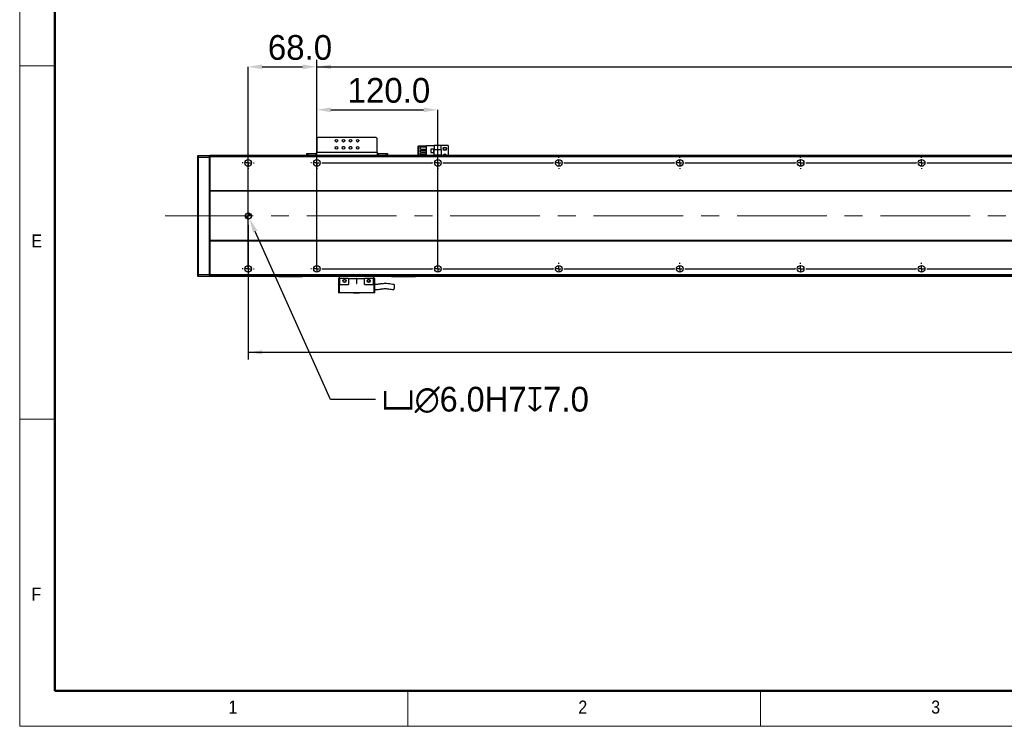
# Model space of a CAD drawing. Header units: millimetres. Extents: x 35 to 2924, y 35 to 2044.
# Tile 1 of 9: x 35 to 1012, y 35 to 735. Entities that reach past the tile are written whole.
import ezdxf

# ---------------------------------------------------------------- set-up
doc = ezdxf.new("R2010")
doc.units = ezdxf.units.MM
doc.header["$LTSCALE"] = 7
doc.header["$PDSIZE"] = -1
doc.linetypes.add('CENTERX2', pattern=[20.32, 12.7, -2.54, 2.54, -2.54])
doc.layers.add('DIMNS', color=7, linetype='Continuous')
doc.styles.add('SLDTEXTSTYLE1', font='Gothic.ttf', dxfattribs={"width": 0.913})
doc.styles.add('SLDTEXTSTYLE9', font='txt')
doc.dimstyles.new('SLDDIMSTYLE0', dxfattribs={"dimtxt": 24.5, "dimasz": 14, "dimexe": 0, "dimexo": 0.0625, "dimgap": 6.125, "dimtad": 2, "dimdec": 1, "dimrnd": 1e-09, "dimzin": 4, "dimdsep": 46, "dimtxsty": 'SLDTEXTSTYLE9', "dimsah": 1, "dimcen": 0.09, "dimadec": 0, "dimazin": 1, "dimtfac": 1, "dimtdec": 1, "dimtofl": 0, "dimtmove": 0, "dimatfit": 3, "dimfxl": 0, "dimfrac": 2, "dimtolj": 1, "dimtzin": 12, "dimarcsym": 0})
doc.dimstyles.new('SLDDIMSTYLE1', dxfattribs={"dimtxt": 24.5, "dimasz": 14, "dimexe": 0, "dimexo": 0.0625, "dimgap": 6.125, "dimtad": 2, "dimdec": 1, "dimrnd": 1e-09, "dimzin": 4, "dimdsep": 46, "dimtxsty": 'SLDTEXTSTYLE9', "dimsah": 1, "dimcen": 0.09, "dimadec": 0, "dimazin": 1, "dimtfac": 1, "dimtdec": 1, "dimtmove": 0, "dimatfit": 0, "dimfxl": 0, "dimfrac": 2, "dimtolj": 1, "dimtzin": 12, "dimarcsym": 0})
doc.dimstyles.new('SLDDIMSTYLE4', dxfattribs={"dimtxt": 24.5, "dimasz": 14, "dimexe": 0, "dimexo": 0.0625, "dimgap": 6.125, "dimtad": 0, "dimtih": 1, "dimtoh": 1, "dimdec": 1, "dimrnd": 1e-09, "dimzin": 4, "dimdsep": 46, "dimtxsty": 'SLDTEXTSTYLE9', "dimsah": 1, "dimcen": 0, "dimadec": 0, "dimazin": 1, "dimtfac": 1, "dimtdec": 1, "dimtofl": 0, "dimtmove": 0, "dimatfit": 3, "dimfxl": 0, "dimfrac": 2, "dimtolj": 1, "dimtzin": 12, "dimarcsym": 0})

# ---------------------------------------------------------------- blocks, each defined once
blk = doc.blocks.new('_D_13')
at = {"layer": 'DIMNS'}
for p, q in [((261.69, 531.97), (261.69, 398.67)), ((2317.69, 526.43), (2317.69, 398.67)), ((261.69, 405.67), (2317.69, 405.67))]:
    blk.add_line(p, q, dxfattribs=at)
for points in [[(261.69, 405.67), (275.69, 403.57), (275.69, 407.77)], [(2317.69, 405.67), (2303.69, 407.77), (2303.69, 403.57)]]:
    blk.add_solid(points, dxfattribs=at)
at = {"layer": 'DIMNS', "insert": (1261.41, 437.81), "char_height": 24.5, "attachment_point": 1, "style": 'SLDTEXTSTYLE9'}
blk.add_mtext('2056.0', dxfattribs=at)
blk = doc.blocks.new('_D_15')
at = {"layer": 'Defpoints', "color": 0}
for p in [(260.46, 543.6), (262.92, 538.12)]:
    blk.add_point(p, dxfattribs=at)
at = {"layer": 'DIMNS', "color": 0, "lineweight": -2}
for p, q in [((343.23, 358.75), (268.64, 525.34)), ((387.99, 358.75), (343.23, 358.75))]:
    blk.add_line(p, q, dxfattribs=at)
at = {"layer": 'DIMNS', "color": 0}
blk.add_solid([(270.77, 526.3), (266.51, 524.39), (262.92, 538.12)], dxfattribs=at)
at = {"layer": 'DIMNS', "color": 0, "insert": (394.12, 371.46), "char_height": 24.5, "attachment_point": 1, "style": 'SLDTEXTSTYLE9'}
blk.add_mtext('\\A1;{\\fGDT|b0|i0|c134|p2;v\\fMS PGothic|b0|i0|c128|p34;∅6.0}H7{\\fGDT|b0|i0|c134|p2;x}7.0', dxfattribs=at)
blk = doc.blocks.new('_D_18')
at = {"layer": 'DIMNS'}
for p, q in [((329.69, 602.25), (329.69, 695.66)), ((2249.69, 602.25), (2249.69, 695.66)), ((329.69, 688.66), (2249.69, 688.66))]:
    blk.add_line(p, q, dxfattribs=at)
for points in [[(329.69, 688.66), (343.69, 686.56), (343.69, 690.76)], [(2249.69, 688.66), (2235.69, 690.76), (2235.69, 686.56)]]:
    blk.add_solid(points, dxfattribs=at)
at = {"layer": 'DIMNS', "char_height": 24.5, "attachment_point": 1, "style": 'SLDTEXTSTYLE9'}
for s, insert in [('=16×120(PITCH)', (1213.97, 720.8)), ('1920.0', (1118.21, 720.8))]:
    blk.add_mtext(s, dxfattribs=dict(at, insert=insert))
blk = doc.blocks.new('_D_19')
at = {"layer": 'Defpoints', "color": 0}
for p in [(449.69, 646.02), (329.69, 593.36), (449.69, 488.36)]:
    blk.add_point(p, dxfattribs=at)
at = {"layer": 'DIMNS', "color": 0, "lineweight": -2}
for p, q in [((329.69, 593.42), (329.69, 646.02)), ((343.69, 646.02), (435.69, 646.02)), ((449.69, 488.42), (449.69, 646.02))]:
    blk.add_line(p, q, dxfattribs=at)
at = {"layer": 'DIMNS', "color": 0}
for points in [[(343.69, 648.35), (343.69, 643.69), (329.69, 646.02)], [(435.69, 648.35), (435.69, 643.69), (449.69, 646.02)]]:
    blk.add_solid(points, dxfattribs=at)
at = {"layer": 'DIMNS', "color": 0, "insert": (401.25, 677.58), "char_height": 24.5, "attachment_point": 2, "style": 'SLDTEXTSTYLE9'}
blk.add_mtext('\\A1;120.0', dxfattribs=at)
blk = doc.blocks.new('_D_20')
at = {"layer": 'Defpoints', "color": 0}
for p in [(329.69, 688.66), (261.69, 488.36), (329.69, 488.36)]:
    blk.add_point(p, dxfattribs=at)
at = {"layer": 'DIMNS', "color": 0, "lineweight": -2}
for p, q in [((261.69, 488.42), (261.69, 688.66)), ((275.69, 688.66), (315.69, 688.66)), ((329.69, 488.42), (329.69, 688.66))]:
    blk.add_line(p, q, dxfattribs=at)
at = {"layer": 'DIMNS', "color": 0}
for points in [[(275.69, 690.99), (275.69, 686.33), (261.69, 688.66)], [(315.69, 690.99), (315.69, 686.33), (329.69, 688.66)]]:
    blk.add_solid(points, dxfattribs=at)
at = {"layer": 'DIMNS', "color": 0, "insert": (313.05, 720.11), "char_height": 24.5, "attachment_point": 2, "style": 'SLDTEXTSTYLE9'}
blk.add_mtext('\\A1;68.0', dxfattribs=at)
blk = doc.blocks.new('SW_CENTERMARKSYMBOL_1')
at = {"layer": 'DIMNS', "color": 0}
for p, q in [((0, 110.08), (0, 110.84)), ((0, 105), (0, 107.54)), ((308, 110.08), (308, 110.84)), ((308, 105), (308, 107.54)), ((-5.08, 105), (-5.84, 105)), ((0, 105), (-2.54, 105)), ((0, 105), (0, 102.46)), ((0, 105), (2.54, 105)), ((0, 99.92), (0, 99.16)), ((5.08, 105), (5.84, 105)), ((302.92, 105), (302.16, 105)), ((308, 105), (305.46, 105)), ((308, 105), (308, 102.46)), ((308, 105), (310.54, 105)), ((308, 99.92), (308, 99.16)), ((313.08, 105), (313.84, 105)), ((-5.08, 0), (-5.84, 0)), ((0, 0), (-2.54, 0)), ((0, 5.08), (0, 5.84)), ((0, 0), (0, 2.54)), ((0, 0), (0, -2.54)), ((0, 0), (2.54, 0)), ((5.08, 0), (5.84, 0)), ((0, -5.08), (0, -5.84))]:
    blk.add_line(p, q, dxfattribs=at)
blk = doc.blocks.new('SW_CENTERMARKSYMBOL_2')
at = {"layer": 'DIMNS', "color": 0}
for p, q in [((-125.08, 0), (-125.84, 0)), ((-120, 0), (-122.54, 0)), ((-120, 0), (-122.54, 0)), ((-120, 5.08), (-120, 5.84)), ((-120, 0), (-120, 2.54)), ((-120, 0), (-120, 2.54)), ((-120, 0), (-120, -2.54)), ((-120, 0), (-117.46, 0)), ((-120, 0), (-120, -2.54)), ((-120, 0), (-117.46, 0)), ((-114.92, 0), (-114.16, 0)), ((-114.92, 0), (-5.08, 0)), ((-5.08, 0), (-5.84, 0)), ((0, 0), (-2.54, 0)), ((0, 0), (-2.54, 0)), ((0, 0), (-2.54, 0)), ((0, 5.08), (0, 5.84)), ((0, 0), (0, 2.54)), ((0, 0), (0, 2.54)), ((0, 0), (0, 2.54)), ((0, 0), (0, -2.54)), ((0, 0), (2.54, 0)), ((0, 0), (0, -2.54)), ((0, 0), (2.54, 0)), ((0, 0), (0, -2.54)), ((0, 0), (2.54, 0)), ((5.08, 0), (5.84, 0)), ((5.08, 0), (114.92, 0)), ((114.92, 0), (114.16, 0)), ((120, 0), (117.46, 0)), ((120, 0), (117.46, 0)), ((120, 0), (117.46, 0)), ((120, 0), (117.46, 0)), ((120, 5.08), (120, 5.84)), ((120, 0), (120, 2.54)), ((120, 0), (120, 2.54)), ((120, 0), (120, 2.54)), ((120, 0), (120, 2.54)), ((120, 0), (120, -2.54)), ((120, 0), (122.54, 0)), ((120, 0), (120, -2.54)), ((120, 0), (122.54, 0)), ((120, 0), (120, -2.54)), ((120, 0), (122.54, 0)), ((120, 0), (120, -2.54)), ((120, 0), (122.54, 0)), ((125.08, 0), (125.84, 0)), ((125.08, 0), (234.92, 0)), ((234.92, 0), (234.16, 0)), ((240, 0), (237.46, 0)), ((240, 0), (237.46, 0)), ((240, 0), (237.46, 0)), ((240, 0), (237.46, 0)), ((240, 0), (237.46, 0)), ((240, 5.08), (240, 5.84)), ((240, 0), (240, 2.54)), ((240, 0), (240, 2.54)), ((240, 0), (240, 2.54)), ((240, 0), (240, 2.54)), ((240, 0), (240, 2.54)), ((240, 0), (240, -2.54)), ((240, 0), (242.54, 0)), ((240, 0), (240, -2.54)), ((240, 0), (242.54, 0)), ((240, 0), (240, -2.54)), ((240, 0), (242.54, 0)), ((240, 0), (240, -2.54)), ((240, 0), (242.54, 0)), ((240, 0), (240, -2.54)), ((240, 0), (242.54, 0)), ((245.08, 0), (245.84, 0)), ((245.08, 0), (354.92, 0)), ((354.92, 0), (354.16, 0)), ((360, 0), (357.46, 0)), ((360, 0), (357.46, 0)), ((360, 0), (357.46, 0)), ((360, 0), (357.46, 0)), ((360, 0), (357.46, 0)), ((360, 0), (357.46, 0)), ((360, 5.08), (360, 5.84)), ((360, 0), (360, 2.54)), ((360, 0), (360, 2.54)), ((360, 0), (360, 2.54)), ((360, 0), (360, 2.54)), ((360, 0), (360, 2.54)), ((360, 0), (360, 2.54)), ((360, 0), (360, -2.54)), ((360, 0), (362.54, 0)), ((360, 0), (360, -2.54)), ((360, 0), (362.54, 0)), ((360, 0), (360, -2.54)), ((360, 0), (362.54, 0)), ((360, 0), (360, -2.54)), ((360, 0), (362.54, 0)), ((360, 0), (360, -2.54)), ((360, 0), (362.54, 0)), ((360, 0), (360, -2.54)), ((360, 0), (362.54, 0)), ((365.08, 0), (365.84, 0)), ((365.08, 0), (474.92, 0)), ((-120, -5.08), (-120, -5.84)), ((0, -5.08), (0, -5.84)), ((120, -5.08), (120, -5.84)), ((240, -5.08), (240, -5.84)), ((360, -5.08), (360, -5.84))]:
    blk.add_line(p, q, dxfattribs=at)
blk = doc.blocks.new('SW_CENTERMARKSYMBOL_3')
at = {"layer": 'DIMNS', "color": 0}
for p, q in [((-245.08, 0), (-245.84, 0)), ((-240, 0), (-242.54, 0)), ((-240, 0), (-242.54, 0)), ((-240, 5.08), (-240, 5.84)), ((-240, 0), (-240, 2.54)), ((-240, 0), (-240, 2.54)), ((-240, 0), (-240, -2.54)), ((-240, 0), (-237.46, 0)), ((-240, 0), (-240, -2.54)), ((-240, 0), (-237.46, 0)), ((-234.92, 0), (-234.16, 0)), ((-234.92, 0), (-125.08, 0)), ((-125.08, 0), (-125.84, 0)), ((-120, 0), (-122.54, 0)), ((-120, 0), (-122.54, 0)), ((-120, 0), (-122.54, 0)), ((-120, 5.08), (-120, 5.84)), ((-120, 0), (-120, 2.54)), ((-120, 0), (-120, 2.54)), ((-120, 0), (-120, 2.54)), ((-120, 0), (-120, -2.54)), ((-120, 0), (-117.46, 0)), ((-120, 0), (-120, -2.54)), ((-120, 0), (-117.46, 0)), ((-120, 0), (-120, -2.54)), ((-120, 0), (-117.46, 0)), ((-114.92, 0), (-114.16, 0)), ((-114.92, 0), (-5.08, 0)), ((-5.08, 0), (-5.84, 0)), ((0, 0), (-2.54, 0)), ((0, 0), (-2.54, 0)), ((0, 0), (-2.54, 0)), ((0, 0), (-2.54, 0)), ((0, 5.08), (0, 5.84)), ((0, 0), (0, 2.54)), ((0, 0), (0, 2.54)), ((0, 0), (0, 2.54)), ((0, 0), (0, 2.54)), ((0, 0), (0, -2.54)), ((0, 0), (2.54, 0)), ((0, 0), (0, -2.54)), ((0, 0), (2.54, 0)), ((0, 0), (0, -2.54)), ((0, 0), (2.54, 0)), ((0, 0), (0, -2.54)), ((0, 0), (2.54, 0)), ((5.08, 0), (5.84, 0)), ((5.08, 0), (114.92, 0)), ((114.92, 0), (114.16, 0)), ((120, 0), (117.46, 0)), ((120, 0), (117.46, 0)), ((120, 0), (117.46, 0)), ((120, 0), (117.46, 0)), ((120, 0), (117.46, 0)), ((120, 5.08), (120, 5.84)), ((120, 0), (120, 2.54)), ((120, 0), (120, 2.54)), ((120, 0), (120, 2.54)), ((120, 0), (120, 2.54)), ((120, 0), (120, 2.54)), ((120, 0), (120, -2.54)), ((120, 0), (122.54, 0)), ((120, 0), (120, -2.54)), ((120, 0), (122.54, 0)), ((120, 0), (120, -2.54)), ((120, 0), (122.54, 0)), ((120, 0), (120, -2.54)), ((120, 0), (122.54, 0)), ((120, 0), (120, -2.54)), ((120, 0), (122.54, 0)), ((125.08, 0), (125.84, 0)), ((125.08, 0), (234.92, 0)), ((234.92, 0), (234.16, 0)), ((240, 0), (237.46, 0)), ((240, 0), (237.46, 0)), ((240, 0), (237.46, 0)), ((240, 0), (237.46, 0)), ((240, 0), (237.46, 0)), ((240, 0), (237.46, 0)), ((240, 5.08), (240, 5.84)), ((240, 0), (240, 2.54)), ((240, 0), (240, 2.54)), ((240, 0), (240, 2.54)), ((240, 0), (240, 2.54)), ((240, 0), (240, 2.54)), ((240, 0), (240, 2.54)), ((240, 0), (240, -2.54)), ((240, 0), (242.54, 0)), ((240, 0), (240, -2.54)), ((240, 0), (242.54, 0)), ((240, 0), (240, -2.54)), ((240, 0), (242.54, 0)), ((240, 0), (240, -2.54)), ((240, 0), (242.54, 0)), ((240, 0), (240, -2.54)), ((240, 0), (242.54, 0)), ((240, 0), (240, -2.54)), ((240, 0), (242.54, 0)), ((245.08, 0), (245.84, 0)), ((245.08, 0), (354.92, 0)), ((-240, -5.08), (-240, -5.84)), ((-120, -5.08), (-120, -5.84)), ((0, -5.08), (0, -5.84)), ((120, -5.08), (120, -5.84)), ((240, -5.08), (240, -5.84))]:
    blk.add_line(p, q, dxfattribs=at)
blk = doc.blocks.new('SW_CENTERMARKSYMBOL_6')
at = {"layer": 'DIMNS', "color": 0}
for p, q in [((-1925.08, 0), (-1925.84, 0)), ((-1920, 0), (-1922.54, 0)), ((-1920, 5.08), (-1920, 5.84)), ((-1920, 0), (-1920, 2.54)), ((-1920, 0), (-1920, -2.54)), ((-1920, 0), (-1917.46, 0)), ((-1914.92, 0), (-1805.08, 0)), ((-1805.08, 0), (-1805.84, 0)), ((-1800, 0), (-1802.54, 0)), ((-1800, 0), (-1802.54, 0)), ((-1800, 5.08), (-1800, 5.84)), ((-1800, 0), (-1800, 2.54)), ((-1800, 0), (-1800, 2.54)), ((-1800, 0), (-1800, -2.54)), ((-1800, 0), (-1797.46, 0)), ((-1800, 0), (-1800, -2.54)), ((-1800, 0), (-1797.46, 0)), ((-1794.92, 0), (-1794.16, 0)), ((-1794.92, 0), (-1685.08, 0)), ((-1685.08, 0), (-1685.84, 0)), ((-1680, 0), (-1682.54, 0)), ((-1680, 0), (-1682.54, 0)), ((-1680, 0), (-1682.54, 0)), ((-1680, 5.08), (-1680, 5.84)), ((-1680, 0), (-1680, 2.54)), ((-1680, 0), (-1680, 2.54)), ((-1680, 0), (-1680, 2.54)), ((-1680, 0), (-1680, -2.54)), ((-1680, 0), (-1677.46, 0)), ((-1680, 0), (-1680, -2.54)), ((-1680, 0), (-1677.46, 0)), ((-1680, 0), (-1680, -2.54)), ((-1680, 0), (-1677.46, 0)), ((-1674.92, 0), (-1674.16, 0)), ((-1674.92, 0), (-1565.08, 0)), ((-1565.08, 0), (-1565.84, 0)), ((-1560, 0), (-1562.54, 0)), ((-1560, 0), (-1562.54, 0)), ((-1560, 0), (-1562.54, 0)), ((-1560, 0), (-1562.54, 0)), ((-1560, 5.08), (-1560, 5.84)), ((-1560, 0), (-1560, 2.54)), ((-1560, 0), (-1560, 2.54)), ((-1560, 0), (-1560, 2.54)), ((-1560, 0), (-1560, 2.54)), ((-1560, 0), (-1560, -2.54)), ((-1560, 0), (-1557.46, 0)), ((-1560, 0), (-1560, -2.54)), ((-1560, 0), (-1557.46, 0)), ((-1560, 0), (-1560, -2.54)), ((-1560, 0), (-1557.46, 0)), ((-1560, 0), (-1560, -2.54)), ((-1560, 0), (-1557.46, 0)), ((-1554.92, 0), (-1554.16, 0)), ((-1554.92, 0), (-1445.08, 0)), ((-1445.08, 0), (-1445.84, 0)), ((-1440, 0), (-1442.54, 0)), ((-1440, 0), (-1442.54, 0)), ((-1440, 0), (-1442.54, 0)), ((-1440, 0), (-1442.54, 0)), ((-1440, 0), (-1442.54, 0)), ((-1440, 5.08), (-1440, 5.84)), ((-1440, 0), (-1440, 2.54)), ((-1440, 0), (-1440, 2.54)), ((-1440, 0), (-1440, 2.54)), ((-1440, 0), (-1440, 2.54)), ((-1440, 0), (-1440, 2.54)), ((-1440, 0), (-1440, -2.54)), ((-1440, 0), (-1437.46, 0)), ((-1440, 0), (-1440, -2.54)), ((-1440, 0), (-1437.46, 0)), ((-1440, 0), (-1440, -2.54)), ((-1440, 0), (-1437.46, 0)), ((-1440, 0), (-1440, -2.54)), ((-1440, 0), (-1437.46, 0)), ((-1440, 0), (-1440, -2.54)), ((-1440, 0), (-1437.46, 0)), ((-1434.92, 0), (-1434.16, 0)), ((-1434.92, 0), (-1325.08, 0)), ((-1325.08, 0), (-1325.84, 0)), ((-1320, 0), (-1322.54, 0)), ((-1320, 0), (-1322.54, 0)), ((-1320, 0), (-1322.54, 0)), ((-1320, 0), (-1322.54, 0)), ((-1320, 0), (-1322.54, 0)), ((-1320, 0), (-1322.54, 0)), ((-1320, 5.08), (-1320, 5.84)), ((-1320, 0), (-1320, 2.54)), ((-1320, 0), (-1320, 2.54)), ((-1320, 0), (-1320, 2.54)), ((-1320, 0), (-1320, 2.54)), ((-1320, 0), (-1320, 2.54)), ((-1320, 0), (-1320, 2.54)), ((-1320, 0), (-1320, -2.54)), ((-1320, 0), (-1317.46, 0)), ((-1320, 0), (-1320, -2.54)), ((-1320, 0), (-1317.46, 0)), ((-1320, 0), (-1320, -2.54)), ((-1320, 0), (-1317.46, 0)), ((-1320, 0), (-1320, -2.54)), ((-1320, 0), (-1317.46, 0)), ((-1320, 0), (-1320, -2.54)), ((-1320, 0), (-1317.46, 0)), ((-1320, 0), (-1320, -2.54)), ((-1320, 0), (-1317.46, 0)), ((-1314.92, 0), (-1314.16, 0)), ((-1314.92, 0), (-1205.08, 0)), ((-1920, -5.08), (-1920, -5.84)), ((-1800, -5.08), (-1800, -5.84)), ((-1680, -5.08), (-1680, -5.84)), ((-1560, -5.08), (-1560, -5.84)), ((-1440, -5.08), (-1440, -5.84)), ((-1320, -5.08), (-1320, -5.84))]:
    blk.add_line(p, q, dxfattribs=at)
blk = doc.blocks.new('SW_CENTERMARKSYMBOL_7')
at = {"layer": 'DIMNS', "color": 0}
for p, q in [((-1925.08, 0), (-1925.84, 0)), ((-1920, 0), (-1922.54, 0)), ((-1920, 5.08), (-1920, 5.84)), ((-1920, 0), (-1920, 2.54)), ((-1920, 0), (-1920, -2.54)), ((-1920, 0), (-1917.46, 0)), ((-1914.92, 0), (-1805.08, 0)), ((-1805.08, 0), (-1805.84, 0)), ((-1800, 0), (-1802.54, 0)), ((-1800, 0), (-1802.54, 0)), ((-1800, 5.08), (-1800, 5.84)), ((-1800, 0), (-1800, 2.54)), ((-1800, 0), (-1800, 2.54)), ((-1800, 0), (-1800, -2.54)), ((-1800, 0), (-1797.46, 0)), ((-1800, 0), (-1800, -2.54)), ((-1800, 0), (-1797.46, 0)), ((-1794.92, 0), (-1794.16, 0)), ((-1794.92, 0), (-1685.08, 0)), ((-1685.08, 0), (-1685.84, 0)), ((-1680, 0), (-1682.54, 0)), ((-1680, 0), (-1682.54, 0)), ((-1680, 0), (-1682.54, 0)), ((-1680, 5.08), (-1680, 5.84)), ((-1680, 0), (-1680, 2.54)), ((-1680, 0), (-1680, 2.54)), ((-1680, 0), (-1680, 2.54)), ((-1680, 0), (-1680, -2.54)), ((-1680, 0), (-1677.46, 0)), ((-1680, 0), (-1680, -2.54)), ((-1680, 0), (-1677.46, 0)), ((-1680, 0), (-1680, -2.54)), ((-1680, 0), (-1677.46, 0)), ((-1674.92, 0), (-1674.16, 0)), ((-1674.92, 0), (-1565.08, 0)), ((-1565.08, 0), (-1565.84, 0)), ((-1560, 0), (-1562.54, 0)), ((-1560, 0), (-1562.54, 0)), ((-1560, 0), (-1562.54, 0)), ((-1560, 0), (-1562.54, 0)), ((-1560, 5.08), (-1560, 5.84)), ((-1560, 0), (-1560, 2.54)), ((-1560, 0), (-1560, 2.54)), ((-1560, 0), (-1560, 2.54)), ((-1560, 0), (-1560, 2.54)), ((-1560, 0), (-1560, -2.54)), ((-1560, 0), (-1557.46, 0)), ((-1560, 0), (-1560, -2.54)), ((-1560, 0), (-1557.46, 0)), ((-1560, 0), (-1560, -2.54)), ((-1560, 0), (-1557.46, 0)), ((-1560, 0), (-1560, -2.54)), ((-1560, 0), (-1557.46, 0)), ((-1554.92, 0), (-1554.16, 0)), ((-1554.92, 0), (-1445.08, 0)), ((-1445.08, 0), (-1445.84, 0)), ((-1440, 0), (-1442.54, 0)), ((-1440, 0), (-1442.54, 0)), ((-1440, 0), (-1442.54, 0)), ((-1440, 0), (-1442.54, 0)), ((-1440, 0), (-1442.54, 0)), ((-1440, 5.08), (-1440, 5.84)), ((-1440, 0), (-1440, 2.54)), ((-1440, 0), (-1440, 2.54)), ((-1440, 0), (-1440, 2.54)), ((-1440, 0), (-1440, 2.54)), ((-1440, 0), (-1440, 2.54)), ((-1440, 0), (-1440, -2.54)), ((-1440, 0), (-1437.46, 0)), ((-1440, 0), (-1440, -2.54)), ((-1440, 0), (-1437.46, 0)), ((-1440, 0), (-1440, -2.54)), ((-1440, 0), (-1437.46, 0)), ((-1440, 0), (-1440, -2.54)), ((-1440, 0), (-1437.46, 0)), ((-1440, 0), (-1440, -2.54)), ((-1440, 0), (-1437.46, 0)), ((-1434.92, 0), (-1434.16, 0)), ((-1434.92, 0), (-1325.08, 0)), ((-1325.08, 0), (-1325.84, 0)), ((-1320, 0), (-1322.54, 0)), ((-1320, 0), (-1322.54, 0)), ((-1320, 0), (-1322.54, 0)), ((-1320, 0), (-1322.54, 0)), ((-1320, 0), (-1322.54, 0)), ((-1320, 0), (-1322.54, 0)), ((-1320, 5.08), (-1320, 5.84)), ((-1320, 0), (-1320, 2.54)), ((-1320, 0), (-1320, 2.54)), ((-1320, 0), (-1320, 2.54)), ((-1320, 0), (-1320, 2.54)), ((-1320, 0), (-1320, 2.54)), ((-1320, 0), (-1320, 2.54)), ((-1320, 0), (-1320, -2.54)), ((-1320, 0), (-1317.46, 0)), ((-1320, 0), (-1320, -2.54)), ((-1320, 0), (-1317.46, 0)), ((-1320, 0), (-1320, -2.54)), ((-1320, 0), (-1317.46, 0)), ((-1320, 0), (-1320, -2.54)), ((-1320, 0), (-1317.46, 0)), ((-1320, 0), (-1320, -2.54)), ((-1320, 0), (-1317.46, 0)), ((-1320, 0), (-1320, -2.54)), ((-1320, 0), (-1317.46, 0)), ((-1314.92, 0), (-1314.16, 0)), ((-1314.92, 0), (-1205.08, 0)), ((-1920, -5.08), (-1920, -5.84)), ((-1800, -5.08), (-1800, -5.84)), ((-1680, -5.08), (-1680, -5.84)), ((-1560, -5.08), (-1560, -5.84)), ((-1440, -5.08), (-1440, -5.84)), ((-1320, -5.08), (-1320, -5.84))]:
    blk.add_line(p, q, dxfattribs=at)
blk = doc.blocks.new('SW_DOWELSYMBOL_0')
at = {"linetype": 'Continuous', "lineweight": 18}
h = blk.add_hatch(color=0, dxfattribs=at)
edge = h.paths.add_edge_path(flags=0)
edge.add_arc((0, 0), 3, 180, 270)
edge.add_line((0, -3), (0, 0))
edge.add_line((0, 0), (-3, 0))
h = blk.add_hatch(color=0, dxfattribs=at)
edge = h.paths.add_edge_path(flags=0)
edge.add_arc((0, 0), 3, 0, 90)
edge.add_line((0, 3), (0, 0))
edge.add_line((0, 0), (3, 0))
at = {"layer": 'DIMNS', "color": 0}
blk.add_circle((0, 0), 3, dxfattribs=at)

msp = doc.modelspace()

# ---------------------------------------------------------------- linework, layer by layer
at = {"color": 7, "linetype": 'Continuous', "lineweight": 18}
for p, q in [((35, 2044), (35, 35)), ((70, 2009), (70, 70)), ((35, 689.5), (70, 689.5)), ((70, 339.5), (35, 339.5)), ((70, 70), (2870, 70)), ((420, 35), (420, 70)), ((770, 70), (770, 35)), ((861, 70), (2870, 70)), ((35, 35), (2905, 35))]:
    msp.add_line(p, q, dxfattribs=at)
at = {"color": 7, "linetype": 'Continuous', "lineweight": 50}
for p, q in [((70, 2009), (70, 70)), ((70, 70), (2870, 70))]:
    msp.add_line(p, q, dxfattribs=at)
at = {"color": 7, "linetype": 'Continuous', "lineweight": 25}
for p, q in [((330.69, 618.66), (329.69, 617.66)), ((329.69, 617.66), (329.69, 603.86)), ((388.69, 618.66), (330.69, 618.66)), ((389.69, 617.66), (388.69, 618.66)), ((389.69, 603.86), (389.69, 617.66)), ((430.49, 610.36), (430.19, 610.06)), ((430.49, 610.06), (430.19, 610.06)), ((430.19, 600.86), (430.19, 610.06)), ((430.49, 610.36), (430.61, 610.36)), ((430.61, 610.36), (430.49, 610.06)), ((430.49, 610.06), (430.49, 600.86)), ((434.89, 610.06), (430.49, 610.06)), ((430.61, 610.36), (434.89, 610.36)), ((432.49, 609.42), (438.69, 609.42)), ((432.49, 606.92), (432.49, 609.42)), ((432.49, 606.92), (438.69, 606.92)), ((432.49, 604.38), (432.49, 605.88)), ((432.49, 605.88), (438.69, 605.88)), ((434.89, 610.36), (438.69, 610.36)), ((434.89, 609.42), (434.89, 610.36)), ((434.89, 605.88), (434.89, 606.92)), ((438.69, 600.86), (438.69, 610.66)), ((438.69, 610.66), (446.24, 610.66)), ((445.99, 606.96), (442.79, 606.96)), ((442.79, 606.96), (442.79, 603.76)), ((442.89, 606.86), (442.89, 603.86)), ((445.89, 606.86), (442.89, 606.86)), ((445.89, 603.86), (445.89, 606.86)), ((445.99, 603.76), (445.99, 606.96)), ((453.19, 610.66), (446.24, 610.66)), ((446.24, 610.66), (446.24, 606.36)), ((453.19, 606.36), (446.24, 606.36)), ((446.24, 601.36), (446.24, 606.36)), ((453.19, 606.36), (453.19, 610.66)), ((460.19, 610.66), (453.19, 610.66)), ((453.19, 606.36), (453.19, 601.36)), ((460.19, 610.66), (460.19, 600.86)), ((211.69, 600.56), (211.99, 600.86)), ((211.69, 598.73), (211.69, 600.56)), ((211.69, 598.73), (211.99, 598.86)), ((211.69, 482.98), (211.69, 598.73)), ((211.99, 600.86), (211.99, 598.86)), ((211.99, 600.86), (223.39, 600.86)), ((211.99, 598.86), (211.99, 482.86)), ((223.39, 598.86), (211.99, 598.86)), ((223.39, 598.86), (223.39, 600.86)), ((223.69, 600.56), (223.39, 600.86)), ((223.39, 482.86), (223.39, 598.86)), ((223.69, 598.73), (223.39, 598.86)), ((2355.69, 600.86), (223.69, 600.86)), ((223.69, 600.86), (223.69, 600.56)), ((223.69, 600.56), (223.69, 600.36)), ((2355.69, 600.36), (223.69, 600.36)), ((223.69, 600.36), (223.69, 599.36)), ((2355.69, 599.36), (223.69, 599.36)), ((223.69, 599.36), (223.69, 565.86)), ((319.69, 600.86), (319.69, 602.86)), ((319.69, 602.86), (320.69, 602.86)), ((320.69, 602.86), (320.69, 600.86)), ((320.69, 602.86), (328.69, 602.86)), ((328.69, 602.86), (328.69, 600.86)), ((329.69, 602.86), (328.69, 602.86)), ((329.69, 600.86), (329.69, 603.86)), ((389.69, 603.86), (329.69, 603.86)), ((389.69, 603.86), (389.69, 600.86)), ((390.69, 602.86), (389.69, 602.86)), ((390.69, 602.86), (390.69, 600.86)), ((390.69, 602.86), (398.69, 602.86)), ((398.69, 600.86), (398.69, 602.86)), ((398.69, 602.86), (399.69, 602.86)), ((399.69, 602.86), (399.69, 600.86)), ((432.49, 604.38), (438.69, 604.38)), ((432.49, 603.34), (438.69, 603.34)), ((432.49, 601.84), (432.49, 603.34)), ((432.49, 601.84), (438.69, 601.84)), ((434.89, 603.34), (434.89, 604.38)), ((434.89, 600.86), (434.89, 601.84)), ((442.79, 603.76), (445.99, 603.76)), ((442.89, 603.86), (445.89, 603.86)), ((446.24, 601.36), (453.19, 601.36)), ((446.24, 601.36), (446.24, 600.86)), ((453.19, 600.86), (453.19, 601.36)), ((2355.69, 565.86), (223.69, 565.86)), ((223.69, 565.86), (223.69, 565.36)), ((2355.69, 565.36), (223.69, 565.36)), ((223.69, 565.36), (223.69, 516.36)), ((2355.69, 516.36), (223.69, 516.36)), ((223.69, 516.36), (223.69, 515.86)), ((2355.69, 515.86), (223.69, 515.86)), ((223.69, 515.86), (223.69, 482.36)), ((211.69, 481.16), (211.69, 482.98)), ((211.69, 482.98), (211.99, 482.86)), ((211.69, 481.16), (211.99, 480.86)), ((211.99, 482.86), (211.99, 480.86)), ((211.99, 482.86), (223.39, 482.86)), ((223.39, 480.86), (211.99, 480.86)), ((223.69, 482.98), (223.39, 482.86)), ((223.39, 480.86), (223.39, 482.86)), ((223.69, 481.16), (223.39, 480.86)), ((2355.69, 482.36), (223.69, 482.36)), ((223.69, 482.36), (223.69, 481.36)), ((223.69, 481.36), (223.69, 481.16)), ((2355.69, 481.36), (223.69, 481.36)), ((223.69, 481.16), (223.69, 480.86)), ((2355.69, 480.86), (223.69, 480.86)), ((291.69, 480.66), (291.69, 480.86)), ((291.69, 480.66), (291.99, 480.36)), ((291.69, 480.66), (292.69, 480.66)), ((292.81, 480.36), (291.99, 480.36)), ((292.69, 480.86), (292.69, 480.66)), ((292.81, 480.36), (292.69, 480.66)), ((292.69, 480.66), (314.69, 480.66)), ((314.57, 480.36), (292.81, 480.36)), ((314.57, 480.36), (314.69, 480.66)), ((315.39, 480.36), (314.57, 480.36)), ((314.69, 480.66), (314.69, 480.86)), ((314.69, 480.66), (315.69, 480.66)), ((315.39, 480.36), (315.69, 480.66)), ((315.69, 480.86), (315.69, 480.66)), ((351.19, 478.96), (351.19, 464.56)), ((352.39, 478.96), (351.19, 478.96)), ((352.19, 478.96), (352.19, 480.86)), ((352.39, 478.96), (352.39, 472.96)), ((361.19, 478.96), (352.39, 478.96)), ((361.19, 478.96), (361.19, 472.96)), ((361.19, 478.96), (368.94, 478.96)), ((369.44, 478.96), (368.94, 478.96)), ((368.94, 478.96), (368.94, 474.21)), ((369.44, 478.96), (377.19, 478.96)), ((369.44, 474.21), (369.44, 478.96)), ((377.19, 472.96), (377.19, 478.96)), ((385.99, 478.96), (377.19, 478.96)), ((385.99, 472.96), (385.99, 478.96)), ((387.19, 478.96), (385.99, 478.96)), ((386.19, 478.96), (386.19, 480.86)), ((387.19, 464.56), (387.19, 478.96)), ((403.69, 480.66), (403.69, 480.86)), ((403.69, 480.66), (403.99, 480.36)), ((403.69, 480.66), (404.69, 480.66)), ((404.81, 480.36), (403.99, 480.36)), ((404.69, 480.86), (404.69, 480.66)), ((404.81, 480.36), (404.69, 480.66)), ((404.69, 480.66), (426.69, 480.66)), ((426.57, 480.36), (404.81, 480.36)), ((426.57, 480.36), (426.69, 480.66)), ((427.39, 480.36), (426.57, 480.36)), ((426.69, 480.66), (426.69, 480.86)), ((426.69, 480.66), (427.69, 480.66)), ((427.39, 480.36), (427.69, 480.66)), ((427.69, 480.86), (427.69, 480.66)), ((352.39, 472.96), (352.19, 472.96)), ((352.19, 464.56), (352.19, 472.96)), ((352.39, 472.96), (361.19, 472.96)), ((377.19, 472.96), (385.99, 472.96)), ((380.57, 477.41), (380.74, 477.51)), ((380.57, 477.41), (380.74, 477.51)), ((380.57, 477.41), (380.74, 477.51)), ((382.2, 477.01), (382.33, 476.61)), ((386.19, 472.96), (385.99, 472.96)), ((386.19, 472.96), (386.19, 464.56)), ((352.19, 464.56), (351.19, 464.56)), ((386.19, 464.56), (352.19, 464.56)), ((366.19, 464.56), (366.19, 464.36)), ((366.88, 464.36), (366.19, 464.36)), ((372.19, 464.36), (366.88, 464.36)), ((372.19, 464.36), (372.19, 464.56)), ((387.19, 464.56), (386.19, 464.56))]:
    msp.add_line(p, q, dxfattribs=at)
at = {"color": 8, "linetype": 'Continuous', "lineweight": 25}
for p, q in [((356.94, 609.36), (355.44, 609.36)), ((363.94, 609.36), (362.44, 609.36))]:
    msp.add_line(p, q, dxfattribs=at)
at = {"color": 7, "linetype": 'Continuous', "lineweight": 25}
for centre, radius in [((349.19, 615.36), 1.25), ((356.19, 615.36), 1.25), ((363.19, 615.36), 1.25), ((370.19, 615.36), 1.25), ((349.19, 608.36), 1.25), ((356.19, 608.36), 1.25), ((363.19, 608.36), 1.25), ((370.19, 608.36), 1.25), ((456.69, 607.36), 1.75), ((456.69, 607.36), 1.25), ((261.69, 593.36), 3.3), ((329.69, 593.36), 3.3), ((449.69, 593.36), 3.3), ((569.69, 593.36), 3.3), ((689.69, 593.36), 3.3), ((809.69, 593.36), 3.3), ((929.69, 593.36), 3.3), ((261.69, 540.86), 3), ((261.69, 488.36), 3.3), ((329.69, 488.36), 3.3), ((449.69, 488.36), 3.3), ((569.69, 488.36), 3.3), ((689.69, 488.36), 3.3), ((809.69, 488.36), 3.3), ((929.69, 488.36), 3.3), ((357.19, 476.46), 1.6), ((381.19, 476.46), 1.6)]:
    msp.add_circle(centre, radius, dxfattribs=at)
for centre, radius, start, end in [((456.69, 600.36), 1.75, 16.60155, 163.39845), ((456.69, 600.36), 1.25, 23.57818, 156.42182), ((369.19, 474.21), 0.25, 180, 0)]:
    msp.add_arc(centre, radius, start, end, dxfattribs=at)
for points, knots in [([(358.33, 476.61), (358.35, 476.48), (358.39, 476.22), (358.28, 475.83), (358.06, 475.48), (357.72, 475.22), (357.31, 475.07), (356.85, 475.06), (356.41, 475.19), (356.18, 475.37), (356.07, 475.46)], [0, 0, 0, 0, 0.114738, 0.230591, 0.35093, 0.475829, 0.605456, 0.739404, 0.877549, 1, 1, 1, 1]), ([(357.17, 477.76), (357.31, 477.73), (357.6, 477.68), (357.95, 477.42), (358.13, 477.18), (358.19, 477.03), (358.2, 477.01)], [0, 0, 0, 0, 0.322314, 0.643205, 0.951843, 1, 1, 1, 1]), ([(381.19, 477.61), (381.07, 477.6), (380.84, 477.58), (380.53, 477.42), (380.27, 477.18), (380.1, 476.87), (380.02, 476.53), (380.06, 476.18), (380.19, 475.85), (380.42, 475.58), (380.72, 475.39), (381.06, 475.3), (381.41, 475.31), (381.74, 475.43), (382.02, 475.64), (382.23, 475.92), (382.35, 476.26), (382.34, 476.49), (382.33, 476.61)], [0, 0, 0, 0, 0.062498, 0.124998, 0.187497, 0.249998, 0.312497, 0.374996, 0.437497, 0.499996, 0.562497, 0.624994, 0.687494, 0.749999, 0.812497, 0.874997, 0.937499, 1, 1, 1, 1]), ([(382.33, 476.61), (382.35, 476.48), (382.39, 476.22), (382.28, 475.83), (382.06, 475.48), (381.72, 475.22), (381.31, 475.07), (380.85, 475.06), (380.41, 475.19), (380.18, 475.37), (380.07, 475.46)], [0, 0, 0, 0, 0.1147384, 0.230593, 0.3509264, 0.4758249, 0.6054511, 0.7393982, 0.8775419, 1, 1, 1, 1]), ([(381.17, 477.76), (381.31, 477.73), (381.6, 477.68), (381.95, 477.42), (382.13, 477.18), (382.19, 477.03), (382.2, 477.01)], [0, 0, 0, 0, 0.322312, 0.64322, 0.951843, 1, 1, 1, 1]), ([(406.5, 472.75), (405.53, 472.91), (403.72, 473.19), (401.25, 473.58), (399.19, 473.75), (397.34, 473.79), (395.31, 473.71), (393.48, 473.5), (391.97, 473.28), (390.96, 473.13), (389.91, 472.98), (388.85, 472.86), (387.93, 472.78), (387.38, 472.82), (387.19, 472.83)], [0, 0, 0, 0, 0.155774, 0.290786, 0.396768, 0.47499, 0.57359, 0.704746, 0.75469, 0.807087, 0.861209, 0.915954, 0.970405, 1, 1, 1, 1]), ([(405.94, 467.85), (405.97, 467.84), (406.07, 467.8), (406.26, 468.07), (406.48, 468.56), (406.67, 469.26), (406.81, 470.07), (406.88, 470.91), (406.89, 471.69), (406.81, 472.3), (406.68, 472.69), (406.56, 472.72), (406.5, 472.73)], [0, 0, 0, 0, 0.057406, 0.163026, 0.266466, 0.369977, 0.474788, 0.581585, 0.690232, 0.799776, 0.908818, 1, 1, 1, 1]), ([(387.19, 467.84), (387.43, 467.83), (388.14, 467.81), (389.29, 467.9), (390.97, 468.09), (392.67, 468.36), (394.35, 468.59), (395.79, 468.73), (397.48, 468.82), (399.39, 468.76), (401.43, 468.53), (403.54, 468.17), (405.09, 467.94), (405.93, 467.81)], [0, 0, 0, 0, 0.036868, 0.11254, 0.178518, 0.302805, 0.38427, 0.444529, 0.530286, 0.647338, 0.744746, 0.860354, 1, 1, 1, 1])]:
    msp.add_open_spline(points, degree=3, knots=knots, dxfattribs=at)
at = {"layer": 'DIMNS', "linetype": 'CENTERX2', "lineweight": 18}
msp.add_line((2400.14, 540.86), (179.24, 540.86), dxfattribs=at)

# ---------------------------------------------------------------- block references
at = {"layer": 'DIMNS'}
for name, p in [('SW_CENTERMARKSYMBOL_1', (261.69, 488.36)), ('SW_CENTERMARKSYMBOL_6', (2249.69, 593.36)), ('SW_CENTERMARKSYMBOL_3', (689.69, 593.36)), ('SW_DOWELSYMBOL_0', (261.69, 540.86)), ('SW_CENTERMARKSYMBOL_7', (2249.69, 488.36)), ('SW_CENTERMARKSYMBOL_2', (569.69, 488.36))]:
    msp.add_blockref(name, p, dxfattribs=at)

# ---------------------------------------------------------------- texts
at = {"color": 7, "linetype": 'Continuous', "lineweight": 0, "char_height": 12.96, "attachment_point": 1, "style": 'SLDTEXTSTYLE1'}
for s, insert in [('E', (46.67, 522.52)), ('F', (46.67, 172.52)), ('1', (242.08, 60.52)), ('2', (589.17, 60.52)), ('3', (939.17, 60.52))]:
    msp.add_mtext(s, dxfattribs=dict(at, insert=insert))

# ---------------------------------------------------------------- dimensions: what is measured, and where the dimension line sits
at = {"layer": 'DIMNS'}
dim = msp.add_linear_dim(base=(2249.69, 688.66), p1=(329.69, 593.36), p2=(2249.69, 593.36), text='<>=16×120(PITCH)', dimstyle='SLDDIMSTYLE0', dxfattribs=at)
dim.commit()
dim.dimension.update_dxf_attribs({"geometry": '_D_18', "text_midpoint": (1286.87, 688.66), "dimtype": 160})
for base, p1, p2, dimstyle, picture, middle in [((329.69, 688.66), (261.69, 488.36), (329.69, 488.36), 'SLDDIMSTYLE1', '_D_20', (313.05, 688.66)), ((449.69, 646.02), (329.69, 593.36), (449.69, 488.36), 'SLDDIMSTYLE1', '_D_19', (401.25, 646.02)), ((2317.69, 405.67), (261.69, 540.86), (2317.69, 535.32), 'SLDDIMSTYLE0', '_D_13', (1309.29, 405.67))]:
    dim = msp.add_linear_dim(base=base, p1=p1, p2=p2, dimstyle=dimstyle, dxfattribs=at)
    dim.commit()
    dim.dimension.update_dxf_attribs({"geometry": picture, "text_midpoint": middle, "dimtype": 160})
dim = msp.add_diameter_dim_2p(p1=(260.46, 543.6), p2=(262.92, 538.12), text='{\\fGDT|b0|i0|c134|p2;v\\fMS PGothic|b0|i0|c128|p34;<>}H7{\\fGDT|b0|i0|c134|p2;x}7.0', dimstyle='SLDDIMSTYLE4', dxfattribs=at)
dim.commit()
dim.dimension.update_dxf_attribs({"geometry": '_D_15', "text_midpoint": (509.61, 358.75), "dimtype": 163})

doc.saveas('drawing.dxf')
